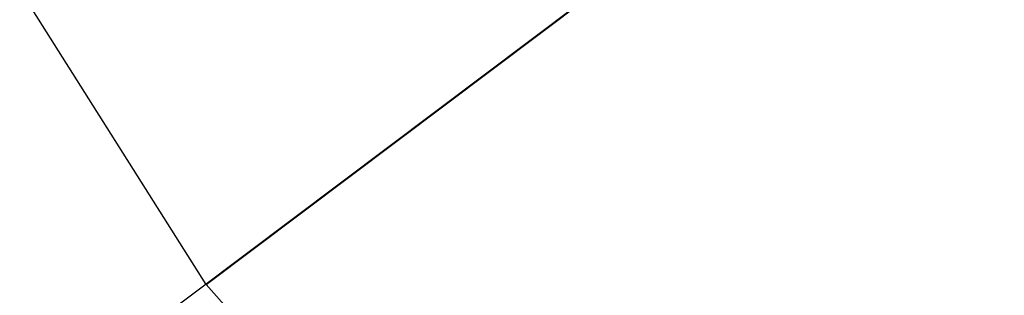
# Model space of a CAD drawing. Header units: millimetres. Extents: x -4 to 636, y -4 to 636.
# Tile 216 of 256: x 61.07 to 66.6, y 125.13 to 126.68. Entities that reach past the tile are written whole.
import ezdxf

# ---------------------------------------------------------------- set-up
doc = ezdxf.new("R2010")
doc.units = ezdxf.units.MM
doc.header["$LTSCALE"] = 25.4
doc.layers.get('0').update_dxf_attribs({"true_color": 0xff5454})

# ---------------------------------------------------------------- blocks, each defined once
blk = doc.blocks.new('AGNES-ROUND-LED-8210-8206-8188-8185.STL')
at = {"color": 7, "true_color": 0xffffff}
mesh = blk.add_polyface(dxfattribs=at)
corners = [(34.8079, 168.3676, -10.8004), (69.8737, 131.0212, 1.8359), (62.1124, 125.189, -10.8004), (43.4043, 172.8793, 1.8359)]
mesh.append_faces([[corners[k] for k in face] for face in [(0, 1, 2), (1, 0, 3)]], dxfattribs={"vtx0": -1, "color": 7})
mesh = blk.add_polyface(dxfattribs=at)
corners = [(69.8737, 131.0212, 1.8359), (95.9897, 86.9495, -10.8004), (62.1124, 125.189, -10.8004), (102.7149, 93.9511, 1.8359)]
mesh.append_faces([[corners[k] for k in face] for face in [(0, 1, 2), (1, 0, 3)]], dxfattribs={"vtx0": -1, "color": 7})
mesh = blk.add_polyface(dxfattribs=at)
corners = [(95.2528, 86.1823, -10.8004), (69.0233, 130.3822, 1.8359), (61.2621, 124.55, -10.8004), (101.978, 93.184, 1.8359)]
mesh.append_faces([[corners[k] for k in face] for face in [(0, 1, 2), (1, 0, 3)]], dxfattribs={"vtx0": -1, "color": 7})

msp = doc.modelspace()

# ---------------------------------------------------------------- block references
at = {"color": 0}
msp.add_blockref('AGNES-ROUND-LED-8210-8206-8188-8185.STL', (0, 0), dxfattribs=at)

doc.saveas('drawing.dxf')
